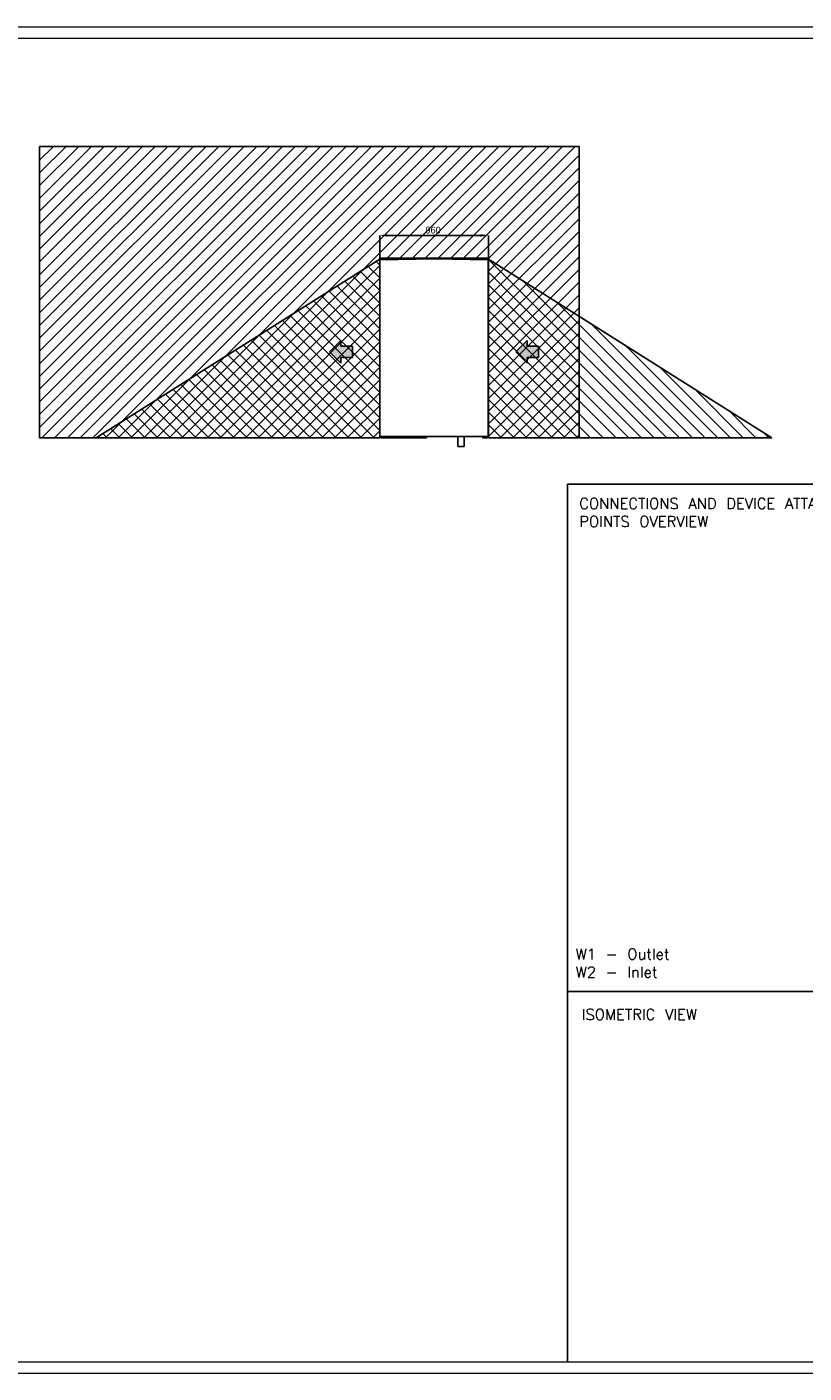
# Model space of a CAD drawing. Header units: millimetres. Extents: x 0 to 39025, y 0 to 11880.
# Tile 8 of 40: x 14216 to 21072, y 0 to 11880. Entities that reach past the tile are written whole.
import ezdxf

# ---------------------------------------------------------------- set-up
doc = ezdxf.new("R2010")
doc.units = ezdxf.units.MM
doc.header["$PDSIZE"] = -1
for name, color, linetype in [('ANOTACIJE', 7, 'Continuous'), ('DIMENZIJE', 4, 'Continuous'), ('FORMAT', 7, 'Continuous'), ('ODMIKI funkcionalni', 253, 'Continuous'), ('ODMIKI varnostni', 252, 'Continuous')]:
    doc.layers.add(name, color=color, linetype=linetype)
doc.styles.add('SLDTEXTSTYLE0', font='txt', dxfattribs={"bigfont": 'bigfont'})
doc.styles.add('SLDTEXTSTYLE6', font='txt')
doc.dimstyles.new('SLDDIMSTYLE0', dxfattribs={"dimtxt": 3, "dimasz": 3.414889, "dimexe": 0, "dimexo": 0.0625, "dimgap": 0.75, "dimtad": 1, "dimdec": 0, "dimlfac": 20, "dimrnd": 1e-09, "dimzin": 12, "dimdsep": 46, "dimtxsty": 'SLDTEXTSTYLE6', "dimsah": 1, "dimcen": 0.09, "dimadec": 0, "dimazin": 3, "dimtfac": 1, "dimtdec": 0, "dimtofl": 0, "dimtmove": 0, "dimatfit": 3, "dimfxl": 1, "dimfrac": 2, "dimtolj": 1, "dimtzin": 12, "dimarcsym": 0})
pattern_1 = [(135, (52792.08, 2376.62), (-56.1266, -56.1266), [])]

# ---------------------------------------------------------------- blocks, each defined once
blk = doc.blocks.new('*D43')
at = {"layer": 'Defpoints', "color": 0, "transparency": 16777216}
for p in [(17328, 10040), (17328, 9827), (18288, 9827)]:
    blk.add_point(p, dxfattribs=at)
at = {"layer": 'DIMENZIJE', "color": 0, "lineweight": -2, "transparency": 16777216}
for p, q in [((17328, 9828), (17328, 10040)), ((18220, 10040), (17396, 10040)), ((18288, 9828), (18288, 10040))]:
    blk.add_line(p, q, dxfattribs=at)
at = {"layer": 'DIMENZIJE', "color": 0, "transparency": 16777216}
for points in [[(17396, 10051), (17396, 10029), (17328, 10040)], [(18220, 10051), (18220, 10029), (18288, 10040)]]:
    blk.add_solid(points, dxfattribs=at)
at = {"layer": 'DIMENZIJE', "color": 0, "transparency": 16777216, "insert": (17799, 10117), "char_height": 60, "attachment_point": 2, "style": 'SLDTEXTSTYLE6'}
blk.add_mtext('\\A1;960', dxfattribs=at)
blk = doc.blocks.new('PUŠČICA')
h = blk.add_hatch(color=256)
h.dxf.hatch_style = 1
h.paths.add_polyline_path([(-50, 50), (-50, 25), (-100, 25), (-100, -25), (-50, -25), (-50, -50), (0, 0)])
at = {"ltscale": 10}
for p, q in [((-100, 25), (-100, -25)), ((-50, 25), (-100, 25)), ((0, 0), (-50, 50)), ((-50, 50), (-50, 25)), ((-50, -50), (0, 0)), ((-100, -25), (-50, -25)), ((-50, -25), (-50, -50))]:
    blk.add_line(p, q, dxfattribs=at)

msp = doc.modelspace()

# ---------------------------------------------------------------- hatches: boundary and pattern name
at = {"layer": 'ODMIKI funkcionalni'}
h = msp.add_hatch(dxfattribs=at)
h.set_pattern_fill('ANSI31', color=256, scale=25)
h.set_pattern_definition([(45, (55162.91, 1585.756), (-56.1266, 56.1266), [])])
h.paths.add_polyline_path([(14328.1, 10824.8), (19088.1, 10824.8), (19088.1, 8254.1), (18288.3, 8254.1), (18288.3, 9839.9), (17328, 9839.9), (17328, 8254.1), (14328.1, 8254.1)])
at = {"layer": 'ODMIKI varnostni'}
h = msp.add_hatch(dxfattribs=at)
h.set_pattern_fill('ANSI31', color=256, scale=25, angle=90)
h.set_pattern_definition(pattern_1)
h.paths.add_polyline_path([(14827.9, 8254.1), (17327.9, 9829.5), (17327.9, 8254.1)])
h = msp.add_hatch(dxfattribs=at)
h.set_pattern_fill('ANSI31', color=256, scale=25, angle=90)
h.set_pattern_definition(pattern_1)
h.paths.add_polyline_path([(18292.8, 9826.6), (18288.2, 9826.6), (18288.2, 8254.1), (20788.2, 8254.1)])

# ---------------------------------------------------------------- linework, layer by layer
at = {"color": 7, "linetype": 'Continuous', "lineweight": 25}
for p, q in [((17328.1, 9826.6), (17329.1, 9826.6)), ((17328.1, 9824.8), (17328.1, 9826.6)), ((17328.1, 9824.8), (17328.1, 8266.1)), ((17329.1, 9825.1), (17329.1, 9826.6)), ((17330.2, 9826.6), (17329.2, 9826.6)), ((17329.2, 9826.6), (17329.2, 9825.1)), ((17808, 9836.8), (17329.5, 9826.4)), ((17329.5, 9825.4), (17329.5, 9826.4)), ((17330.1, 9825.4), (17329.5, 9825.4)), ((17329.8, 9825.1), (17329.5, 9825.1)), ((17329.5, 9825.1), (17330.1, 9825.1)), ((17329.8, 9825.1), (17330.1, 9825.1)), ((17330.1, 9824.4), (17808, 9834.8)), ((17330.1, 8264.1), (17330.1, 9824.4)), ((17330.2, 9826.4), (17330.2, 9826.6)), ((17331, 9829.5), (17808.1, 9839.9)), ((17331, 9827.4), (17808.1, 9837.8)), ((17331, 9827.4), (17331, 9829.5)), ((17331, 9828.4), (17331, 9828.4)), ((17331, 9827.4), (17331, 9828.4)), ((17354.4, 9827.9), (17331, 9827.4)), ((17353.5, 9826.9), (17354.4, 9827.9)), ((17354.7, 9827.9), (17353.8, 9826.9)), ((17354, 9827.9), (17354, 9827.9)), ((17396.6, 9828), (17356.1, 9828)), ((17394.8, 9828.8), (17358.2, 9828)), ((17396.6, 9828.8), (17396.6, 9828)), ((17396.6, 9828), (17396.6, 9827.9)), ((17399.1, 9828.9), (17399.1, 9827.9)), ((17401.4, 9828.9), (17445.9, 9828.9)), ((17807.1, 9836.8), (17807.1, 9837)), ((17808, 9836.8), (17808, 9834.8)), ((17808.2, 9836.7), (17808, 9836.7)), ((17808, 9834.8), (17808.2, 9834.8)), ((17808.1, 9837.8), (17808.1, 9839.9)), ((17808.1, 9839.9), (18285.2, 9829.5)), ((17808.1, 9837.8), (18285.2, 9827.4)), ((17808.2, 9834.8), (17808.2, 9836.8)), ((18286.7, 9826.4), (17808.2, 9836.8)), ((18286.1, 9824.4), (17808.2, 9834.8)), ((17809.1, 9837), (18220.6, 9828)), ((17809.1, 9837), (17809.1, 9836.8)), ((18220.6, 9827.9), (18220.6, 9828)), ((18220.6, 9828), (18260.1, 9828)), ((18221.4, 9828.8), (18258, 9828)), ((18262.4, 9826.9), (18261.4, 9827.9)), ((18261.8, 9827.9), (18262.7, 9826.9)), ((18261.8, 9827.9), (18285.2, 9827.4)), ((18262.1, 9827.9), (18262.1, 9827.9)), ((18285.2, 9829.5), (18285.2, 9827.4)), ((18285.2, 9827.4), (18285.2, 9828.4)), ((18285.2, 9828.4), (18285.2, 9828.4)), ((18286, 9826.6), (18287, 9826.6)), ((18286, 9826.6), (18286, 9826.4)), ((18286.7, 9825.4), (18286.1, 9825.4)), ((18286.4, 9825.1), (18286.1, 9825.1)), ((18286.7, 9825.1), (18286.1, 9825.1)), ((18286.1, 9824.4), (18286.1, 8264.1)), ((18286.4, 9825.1), (18286.7, 9825.1)), ((18286.7, 9826.4), (18286.7, 9825.4)), ((18287, 9825.1), (18287, 9826.6)), ((18287.1, 9825.1), (18287.1, 9826.6)), ((18287.1, 9826.6), (18288.1, 9826.6)), ((18288.1, 9824.8), (18288.1, 9826.6)), ((18288.1, 8266.1), (18288.1, 9824.8)), ((18288.1, 8266.1), (17328.1, 8266.1)), ((17330.1, 8264.1), (18286.1, 8264.1)), ((17336.8, 8254.1), (17336.8, 8257.1)), ((17336.8, 8257.1), (17366.3, 8257.1)), ((17740.8, 8254.1), (17336.8, 8254.1)), ((17341.8, 8257.1), (17341.8, 8254.1)), ((17366.3, 8264.1), (17366.3, 8254.1)), ((17366.3, 8257.9), (17740.8, 8257.9)), ((17379.5, 8262.8), (17379.5, 8264.1)), ((17392, 8262.8), (17379.5, 8262.8)), ((17379.5, 8254.1), (17379.5, 8257.9)), ((17393.5, 8257.1), (17379.5, 8257.1)), ((17393.3, 8264.1), (17392, 8262.8)), ((17393.5, 8257.9), (17393.5, 8254.1)), ((17740.8, 8254.1), (17740.8, 8264.1)), ((18236.5, 8264.1), (18236.5, 8256.9)), ((18239.3, 8256.9), (18236.5, 8256.9)), ((18239.3, 8256.9), (18239.3, 8256.4)), ((18239.3, 8256.4), (18268.2, 8256.4)), ((18239.3, 8254.1), (18239.3, 8256.1)), ((18239.3, 8256.1), (18278.1, 8256.1)), ((18239.3, 8254.1), (18278.1, 8254.1)), ((18254, 8262.8), (18254, 8264.1)), ((18260, 8262.8), (18254, 8262.8)), ((18260, 8264.1), (18260, 8262.8)), ((18268.1, 8254.1), (18268.1, 8256.1)), ((18268.2, 8256.4), (18268.2, 8264.1)), ((18278.1, 8256.1), (18278.1, 8254.1)), ((18018.6, 8177.4), (18074.5, 8177.4))]:
    msp.add_line(p, q, dxfattribs=at)
at = {"color": 8, "linetype": 'Continuous', "lineweight": 25}
for p, q in [((17329.8, 9825.1), (17329.8, 9824.5)), ((17394.8, 9828.8), (17394.8, 9828.8)), ((17395.4, 9828), (17395.4, 9827.8)), ((17396.6, 9828), (17399.1, 9828.1)), ((17438.1, 9828.9), (17807.1, 9837)), ((18220.8, 9827.8), (18220.8, 9828)), ((18221.4, 9828.8), (18221.4, 9828.8)), ((18286.4, 9825.1), (18286.4, 9824.5)), ((18239.3, 8264.1), (18239.3, 8256.9))]:
    msp.add_line(p, q, dxfattribs=at)
at = {"color": 7, "linetype": 'Continuous', "lineweight": 25, "flags": 128}
for points in [[(17329.5, 9825.1), (17329.2, 9825.1), (17328.9, 9825), (17328.6, 9825), (17328.4, 9824.9), (17328.2, 9824.9), (17328.1, 9824.9), (17328.1, 9824.8), (17328.1, 9824.8), (17328.2, 9824.7), (17328.3, 9824.7), (17328.5, 9824.6), (17328.8, 9824.6), (17329.1, 9824.5), (17329.4, 9824.5), (17329.7, 9824.5), (17330.1, 9824.4)], [(17329.8, 9825.1), (17329.6, 9825.1), (17329.5, 9825), (17329.3, 9825), (17329.2, 9824.9), (17329.2, 9824.9), (17329.1, 9824.9), (17329.1, 9824.8), (17329.1, 9824.8), (17329.1, 9824.7), (17329.2, 9824.7), (17329.3, 9824.6), (17329.4, 9824.6), (17329.6, 9824.5), (17329.7, 9824.5), (17329.9, 9824.5), (17330.1, 9824.4)], [(17808.1, 9839.9), (17808.1, 9839.9), (17808.1, 9839.9)], [(17808.1, 9839.9), (17808.1, 9839.9), (17808.1, 9839.9)], [(18220.6, 9828), (18220.6, 9828.4), (18220.6, 9828.7), (18220.6, 9828.8)], [(18286.1, 9824.4), (18286.3, 9824.5), (18286.4, 9824.5), (18286.6, 9824.5), (18286.7, 9824.6), (18286.9, 9824.6), (18287, 9824.7), (18287, 9824.7), (18287.1, 9824.8), (18287.1, 9824.8), (18287.1, 9824.9), (18287, 9824.9), (18286.9, 9824.9), (18286.8, 9825), (18286.7, 9825), (18286.6, 9825.1), (18286.4, 9825.1)], [(18286.1, 9824.4), (18286.4, 9824.5), (18286.8, 9824.5), (18287.1, 9824.5), (18287.4, 9824.6), (18287.6, 9824.6), (18287.8, 9824.7), (18288, 9824.7), (18288.1, 9824.8), (18288.1, 9824.8), (18288.1, 9824.9), (18288, 9824.9), (18287.8, 9824.9), (18287.6, 9825), (18287.3, 9825), (18287, 9825.1), (18286.7, 9825.1)], [(18018.5, 8264.1), (18018.5, 8260.3), (18018.5, 8255.1), (18018.5, 8249.7), (18018.5, 8244.3), (18018.5, 8238.8), (18018.5, 8233.2), (18018.5, 8227.5), (18018.5, 8221.8), (18018.5, 8216), (18018.5, 8209.8), (18018.5, 8203.5), (18018.5, 8197.1), (18018.5, 8190.6), (18018.5, 8184.1), (18018.5, 8177.4)], [(18074.5, 8177.4), (18074.5, 8183.4), (18074.5, 8189.3), (18074.5, 8195.2), (18074.5, 8200.9), (18074.5, 8206.6), (18074.5, 8212.2), (18074.5, 8217.6), (18074.5, 8223), (18074.5, 8228.3), (18074.5, 8233.7), (18074.5, 8239), (18074.5, 8244.2), (18074.5, 8249.4), (18074.5, 8254.5), (18074.5, 8259.5), (18074.5, 8264.1)]]:
    msp.add_lwpolyline(points, dxfattribs=at)
at = {"color": 7, "linetype": 'Continuous', "lineweight": 25}
for centre, radius, start, end in [((17331, 9826.6), 2.9, 91.25, 180), ((17331, 9826.6), 1.9, 91.25, 180), ((17331, 9826.6), 1.8, 91.25, 180), ((17427.4, 9826.5), 97.3, 180.03622, 181.21363), ((17331, 9826.6), 0.8, 91.25, 180), ((17394.8, 9828), 0.8, 0, 91.25), ((17394.8, 9828), 1.8, 0, 29.25947), ((17416.1, 9828.4), 19.5, 178.8232, 181.1768), ((17826.6, 9837.4), 19.5, 178.8232, 181.1768), ((17789.6, 9837.4), 19.5, 358.8232, 1.1768), ((18201.1, 9828.4), 19.5, 358.8232, 1.1768), ((18221.4, 9828), 0.8, 88.75, 180), ((18285.2, 9826.6), 2.9, 0, 88.75), ((18285.2, 9826.6), 1.9, 0, 88.75), ((18285.2, 9826.6), 1.8, 0, 88.75), ((18285.2, 9826.6), 0.8, 0, 88.75), ((18188.8, 9826.5), 97.3, 358.78637, 359.96378), ((17330.4, 8269.3), 3.95, 233.76842, 265.11963), ((17330.1, 8266.1), 2, 180, 270), ((17330.1, 8266.1), 1, 213.13475, 270), ((18239.3, 8256.9), 2.8, 180, 270), ((18239.3, 8256.9), 0.8, 180, 270)]:
    msp.add_arc(centre, radius, start, end, dxfattribs=at)
at = {"layer": 'FORMAT', "color": 7, "linetype": 'Continuous', "lineweight": 18, "ltscale": 27}
for p, q in [((0, 11880), (28196, 11880)), ((500, 11780), (28096, 11780)), ((0, 0), (28196, 0)), ((500, 100), (28096, 100))]:
    msp.add_line(p, q, dxfattribs=at)
at = {"layer": 'FORMAT', "ltscale": 27}
for p, q in [((18983.8, 100), (18983.8, 7844.6)), ((18983.8, 7844.6), (28096, 7844.6)), ((18983.8, 3368.8), (28096, 3368.8))]:
    msp.add_line(p, q, dxfattribs=at)
at = {"layer": 'ODMIKI funkcionalni', "ltscale": 10}
for p, q in [((19088.1, 10824.8), (14328.1, 10824.8)), ((14328.1, 8254.1), (14328.1, 10824.8)), ((19088.1, 8254.1), (19088.1, 10824.8)), ((17328, 9839.9), (17328, 8254.1)), ((18288.3, 8254.1), (18288.3, 9839.9)), ((17328, 8254.1), (14328.1, 8254.1)), ((18288.3, 8254.1), (19088.1, 8254.1))]:
    msp.add_line(p, q, dxfattribs=at)
at = {"layer": 'ODMIKI funkcionalni'}
msp.add_line((18288.3, 9839.9), (17328, 9839.9), dxfattribs=at)
at = {"layer": 'ODMIKI varnostni'}
for p, q in [((14827.9, 8254.1), (17327.9, 9829.5)), ((17327.9, 9829.5), (17327.9, 8254.1)), ((18288.2, 9829.5), (18288.2, 8254.1)), ((20788.2, 8254.1), (18288.2, 9829.5)), ((17327.9, 8254.1), (14827.9, 8254.1)), ((18288.2, 8254.1), (20788.2, 8254.1))]:
    msp.add_line(p, q, dxfattribs=at)

# ---------------------------------------------------------------- block references
at = {"layer": 'ANOTACIJE', "xscale": -2, "yscale": 2, "zscale": 2}
for p in [(16886.5, 9013.5), (18529.6, 9013.5)]:
    msp.add_blockref('PUŠČICA', p, dxfattribs=at)

# ---------------------------------------------------------------- texts
at = {"layer": 'ANOTACIJE', "color": 0, "insert": (19088.1, 7721.8), "char_height": 95.25, "width": 2916.288, "attachment_point": 1, "style": 'SLDTEXTSTYLE0'}
msp.add_mtext('CONNECTIONS AND DEVICE ATTACHMENT POINTS OVERVIEW', dxfattribs=at)
at = {"layer": 'ANOTACIJE', "color": 7, "char_height": 95.25, "style": 'SLDTEXTSTYLE0'}
for s, insert, attachment_point in [('W1 - Outlet\\PW2 - Inlet', (19056.9, 3618.1), 4), ('ISOMETRIC VIEW', (19110.7, 3212.4), 1)]:
    msp.add_mtext(s, dxfattribs=dict(at, insert=insert, attachment_point=attachment_point))

# ---------------------------------------------------------------- dimensions: what is measured, and where the dimension line sits
at = {"layer": 'DIMENZIJE'}
dim = msp.add_linear_dim(base=(17328.1, 10039.9), p1=(18288.1, 9826.6), p2=(17328.1, 9826.6), dimstyle='SLDDIMSTYLE0', override={"dimscale": 20, "dimlfac": 1}, dxfattribs=at)
dim.commit()
dim.dimension.update_dxf_attribs({"geometry": '*D43', "text_midpoint": (17799.5, 10039.9), "dimtype": 160})

doc.saveas('drawing.dxf')
